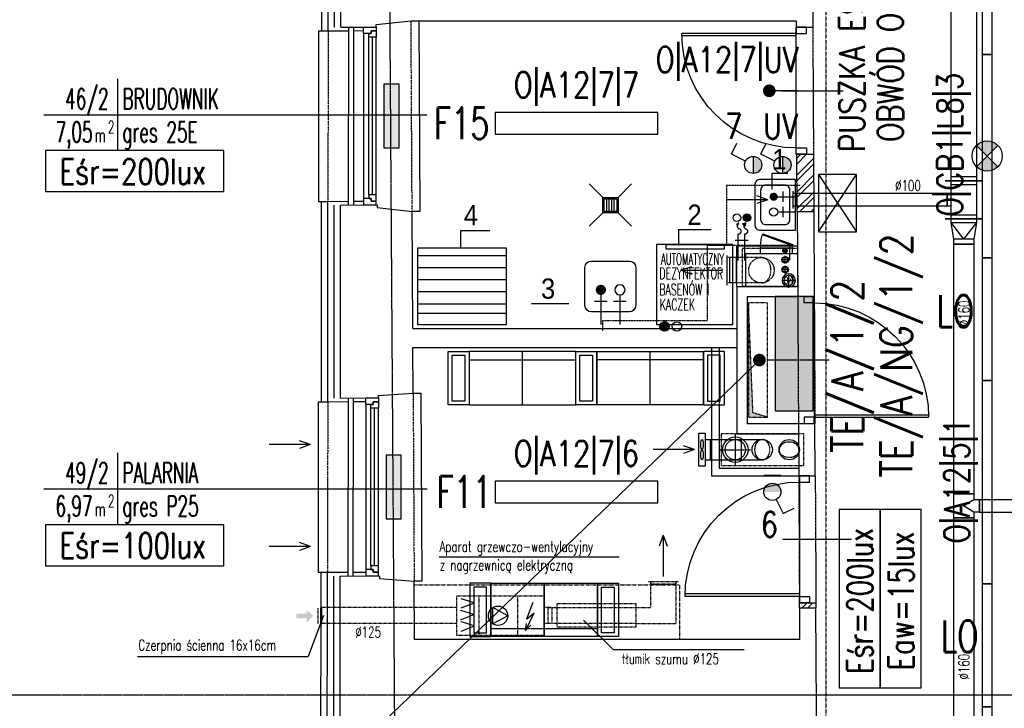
# Model space of a CAD drawing. Header units: inches. Extents: x -281236 to -70395, y 38777 to 102341.
# Tile 180 of 244: x -139821 to -139046, y 59046 to 59588. Entities that reach past the tile are written whole.
import ezdxf
from ezdxf.enums import TextEntityAlignment as Align

# ---------------------------------------------------------------- set-up
doc = ezdxf.new("R2010")
doc.units = ezdxf.units.IN
doc.header["$MEASUREMENT"] = 0
for name, pattern in [('ACAD_ISO04W100', [30.5, 24, -3, 0.5, -3]), ('CENTER', [2, 1.25, -0.25, 0.25, -0.25]), ('DASHDOT', [1, 0.5, -0.25, 0, -0.25]), ('DASHED', [0.75, 0.5, -0.25]), ('DASHED2', [0.375, 0.25, -0.125]), ('DIVIDE', [31.75, 12.7, -6.35, 0, -6.35, 0, -6.35]), ('HIDDEN', [0.375, 0.25, -0.125])]:
    doc.linetypes.add(name, pattern=pattern)
doc.layers.get('0').update_dxf_attribs({"color": 101})
for name, color, linetype in [('-A_NR', 8, 'Continuous'), ('-A_OPIS', 1, 'Continuous'), ('-A_WOD_KAN', 254, 'Continuous'), ('Drz---drzwi', 5, 'Continuous'), ('E-90', 6, 'Continuous'), ('E-OPIS-POM', 6, 'Continuous'), ('E35', 6, 'Continuous'), ('E50', 3, 'Continuous'), ('Fas-balustrada-widok', 64, 'Continuous'), ('Ins-kan', 54, 'Continuous'), ('Ins-went', 141, 'Continuous'), ('Ins-went-opis', 141, 'Continuous'), ('Ins-wod', 152, 'Continuous'), ('m-went-wywiew', 1, 'Continuous'), ('Mw-wc-rury', 160, 'DASHDOT'), ('Okn---okna', 5, 'Continuous'), ('Opis-wykonczen', 2, 'Continuous'), ('Os-osie glowne', 8, 'CENTER'), ('piony_K_nr', 240, 'Continuous'), ('Sc-cegla pelna', 32, 'Continuous'), ('Sc-cegla pelna-hatch', 8, 'Continuous'), ('Sc-gazobeton', 45, 'Continuous'), ('Sc-gk', 120, 'Continuous'), ('Sc-izolacja term-obrys', 132, 'Continuous'), ('Sc-izolacja term-styropian', 151, 'STYROPIAN-KA'), ('Sc-nad', 5, 'DASHED2'), ('Sc-nadproza kon', 5, 'DASHED2'), ('Sc-silikat', 61, 'Continuous'), ('Suf-widok', 8, 'Continuous'), ('W-idok', 9, 'Continuous'), ('W-otwor-strop', 126, 'Continuous'), ('Wym-wew', 8, 'Continuous'), ('Wyp-grzejniki', 56, 'Continuous'), ('Wyp-kuchnia', 71, 'Continuous'), ('Wyp-meble', 155, 'Continuous'), ('Wyp-sanitar', 131, 'Continuous')]:
    doc.layers.add(name, color=color, linetype=linetype)
doc.layers.get('Wym-wew').off()
doc.styles.add('ARIAL_CE', font='ARIAL.TTF', dxfattribs={"width": 0.8})
doc.styles.add('KA wymiar', font='romans.shx', dxfattribs={"width": 0.6})
doc.styles.add('ROMANS', font='romans', dxfattribs={"width": 0.85})
doc.styles.add('tab-bud$0$ROMANS', font='romans', dxfattribs={"width": 0.7})
doc.styles.add('TYTUL2', font='ARIAL.TTF')
doc.linetypes.add('BATTING', pattern='A,0.0001,-0.1,[134,ltypeshp.shx,S=0.1,R=0,X=-0.1,Y=0],-0.2,[134,ltypeshp.shx,S=0.1,R=180,X=0.1,Y=0],-0.1', length=0.4001)
doc.linetypes.add('STYROPIAN-KA', pattern='A,0.0001,-0.1,[135,ltypeshp.shx,S=0.1,R=0,X=-0.1,Y=0],0,[135,ltypeshp.shx,S=0.1,R=180,X=0.1,Y=0],-0.1', length=0.2001)

# ---------------------------------------------------------------- blocks, each defined once
blk = doc.blocks.new('_TECHNOLOGIA_BLAT_2')
at = {"ltscale": 0.5}
for p, q in [((0, -5.8), (-70, -5.8)), ((0, -15.32), (-70, -15.32)), ((0, -24.85), (-70, -24.85)), ((0, -34.37), (-70, -34.37)), ((0, -43.9), (-70, -43.9)), ((0, -51.26), (-70, -51.26))]:
    blk.add_line(p, q, dxfattribs=at)
blk.add_lwpolyline([(0, 0), (-70, 0), (-70, -60), (0, -60)], close=True)
blk = doc.blocks.new('lawka_palacza2')
at = {"layer": 'Wyp-meble'}
for p, q in [((16.5, 0), (58.5, 0)), ((16.5, 0), (16.5, -42)), ((58.5, -42), (58.5, 0)), ((58.5, 0), (100.5, 0)), ((58.5, 0), (58.5, -42)), ((100.5, 0), (100.5, -42)), ((16.5, -35.47), (58.5, -35.47)), ((58.5, -35.47), (100.5, -35.47)), ((58.5, -42), (16.5, -42)), ((100.5, -42), (58.5, -42))]:
    blk.add_line(p, q, dxfattribs=at)
for points in [[(0, 0), (0, -42), (16.5, -42), (16.5, 0)], [(3.28, -3), (3.28, -39), (13.22, -39), (13.22, -3)], [(117, 0), (117, -42), (100.5, -42), (100.5, 0)], [(113.72, -3), (113.72, -39), (103.78, -39), (103.78, -3)]]:
    blk.add_lwpolyline(points, close=True, dxfattribs=at)
blk = doc.blocks.new('pow')
for p, q in [((0, 0.523), (0, -0.523)), ((-1.075, 0), (1.78, 0))]:
    blk.add_line(p, q)
at = {"style": 'KA wymiar', "width": 0.6}
for s, height, p in [('2', 0.18, (-0.139, -0.27)), ('m', 0.21, (-0.333, -0.401))]:
    blk.add_text(s, height=height, dxfattribs=at).set_placement(p)
for tag, p in [('01', (-0.131, 0.084)), ('000.00', (-0.364, -0.401))]:
    blk.add_attdef(tag, text='', height=0.3, dxfattribs=at).set_placement(p, align=Align.RIGHT)
for tag, p in [('POMIESZCZENIE', (0.071, 0.084)), ('POSADZKA', (0.071, -0.401))]:
    blk.add_attdef(tag, p, '', height=0.3, dxfattribs=at)
blk = doc.blocks.new('_0630_DRZWI_90')
at = {"ltscale": 7}
for p, q in [((5, 8), (5, 98)), ((6.8, 8), (6.8, 97.98))]:
    blk.add_line(p, q, dxfattribs=at)
at = {"ltscale": 25}
for p, q in [((50, 19.7), (50, -28.9)), ((5, 8), (0, 8)), ((0, 8), (5, 8)), ((0, 0), (0, 8)), ((95, 8), (5, 8)), ((5, 8), (5, 0)), ((95, 8), (95, 0)), ((100, 8), (95, 8)), ((100, 0), (100, 8)), ((5, 0), (0, 0)), ((5, 0), (0, 0)), ((95, 0), (100, 0)), ((95, 0), (100, 0))]:
    blk.add_line(p, q, dxfattribs=at)
at = {"ltscale": 7}
blk.add_arc((5, 8), 90, 0, 90, dxfattribs=at)
blk = doc.blocks.new('_dz1')
at = {"ltscale": 7}
for p, q in [((-7, 0), (-7, 90)), ((-5, 0), (-5, 90))]:
    blk.add_line(p, q, dxfattribs=at)
at = {"ltscale": 25}
for p, q in [((-50, 13), (-50, -41)), ((-95, 0), (-5, 0)), ((-5, 0), (0, 0)), ((-95, -8), (-100, -8)), ((-5, -8), (0, -8))]:
    blk.add_line(p, q, dxfattribs=at)
for points in [[(-100, -8), (-100, 0), (-95, 0), (-95, -8)], [(0, -8), (0, 0), (-5, 0), (-5, -8)]]:
    blk.add_lwpolyline(points, close=True, dxfattribs=at)
blk.add_arc((-5, 0), 90, 90, 180, dxfattribs=at)
blk = doc.blocks.new('_TECHNOLOGIA_UMYWALKA2')
for p, q in [((18.37, 10.05), (10.37, 10.05)), ((14.37, 14.05), (14.37, 0)), ((30.37, 10.05), (22.37, 10.05)), ((26.37, 14.05), (26.37, 0))]:
    blk.add_line(p, q)
for points in [[(36, 32), (4, 32, 0.414214), (0, 28), (0, 0), (40, 0), (40, 28, 0.414214)], [(31.51, 27.51), (8.49, 27.51, 0.414214), (4.49, 23.51), (4.49, 8.49, 0.414214), (8.49, 4.49), (31.51, 4.49, 0.414214), (35.51, 8.49), (35.51, 23.51, 0.414214)]]:
    blk.add_lwpolyline(points, format="xyb", close=True)
at = {"const_width": 3.2}
blk.add_lwpolyline([(26.37, 18.85, 1), (26.37, 15.65, 1)], format="xyb", close=True, dxfattribs=at)
blk.add_circle((14.37, 17.25), 3.2)
blk = doc.blocks.new('ramiak140')
at = {"layer": 'Okn---okna'}
for p, q in [((-10, 135), (-10, 5)), ((-6, 8), (-6, 132)), ((-3, 8), (-3, 132)), ((0, 8), (0, 132))]:
    blk.add_line(p, q, dxfattribs=at)
for points in [[(-10, 135), (-10, 140), (0, 140), (0, 137), (-4, 137), (-4, 135)], [(-6, 132), (-6, 135), (-4, 135), (-4, 137), (0, 137), (0, 135), (0, 132)], [(-6, 8), (-6, 5), (-4, 5), (-4, 3), (0, 3), (0, 5), (0, 8)], [(-10, 5), (-10, 0), (0, 0), (0, 3), (-4, 3), (-4, 5)]]:
    blk.add_lwpolyline(points, close=True, dxfattribs=at)
blk = doc.blocks.new('0630_STRZAŁKA')
at = {"ltscale": 0.5}
for points in [[(0, 0), (-3.03, -8.56)], [(0, 0), (0, -32.43)], [(0, 0), (3.03, -8.56)]]:
    blk.add_lwpolyline(points, dxfattribs=at)
blk = doc.blocks.new('_ODWODNIENIE_KRATKA')
for p, q in [((-12, 0), (-22.61, 10.61)), ((0, 0), (10.61, 10.61)), ((-11, -2.99), (-1, -2.99)), ((-1, -4.99), (-11, -4.99)), ((-11, -6.99), (-1, -6.99)), ((-22.61, -22.6), (-12, -11.99)), ((-1, -8.99), (-11, -8.99)), ((10.61, -22.6), (0, -11.99))]:
    blk.add_line(p, q)
for points in [[(0, -11.99), (0, 0), (-12, 0), (-12, -11.99)], [(-1, -10.99), (-1, -1), (-11, -1), (-11, -10.99)]]:
    blk.add_lwpolyline(points, close=True)
blk = doc.blocks.new('_TECHNOLOGIA_ZLEW')
for p, q in [((7.5, 50), (-22.5, 50)), ((-27.5, 45), (-27.5, 15)), ((12.5, 15), (12.5, 45)), ((-15, 23.27), (-15, 0)), ((0, 23.27), (0, 0)), ((-10, 18.27), (-20, 18.27)), ((5, 18.27), (-5, 18.27)), ((-22.5, 10), (7.5, 10))]:
    blk.add_line(p, q)
at = {"const_width": 4}
blk.add_lwpolyline([(0, 29.27, 1), (0, 25.27, 1)], format="xyb", close=True, dxfattribs=at)
blk.add_circle((-15, 27.27), 4)
for centre, start, end in [((-22.5, 45), 90, 180), ((7.5, 45), 0, 90), ((-22.5, 15), 180, 270), ((7.5, 15), 270, 0)]:
    blk.add_arc(centre, 5, start, end)
blk = doc.blocks.new('T-KRAN_ZE_ZŁĄCZKĄ_DO_WĘŻA')
at = {"layer": '-A_WOD_KAN', "linetype": 'ACAD_ISO04W100'}
blk.add_hatch(color=254, dxfattribs=at).paths.add_polyline_path([(5.99, 10.93, 1), (0, 10.93, 1)])
at = {"layer": '-A_WOD_KAN', "color": 254}
for p, q in [((7.12, 9.81), (9.7, 9.37)), ((8.04, 7.27), (7.12, 9.81)), ((9.7, 9.37), (8.04, 7.27)), ((36.67, 9.31), (15.87, 9.31)), ((21.07, 11.91), (21.07, 1.51)), ((36.67, 4.11), (15.87, 4.11))]:
    blk.add_line(p, q, dxfattribs=at)
for centre in [(3, 10.93), (3.15, 3)]:
    blk.add_circle(centre, 3, dxfattribs=at)
for centre, radius, start, end in [((9.42, 10.94), 2.57, 206.22445, 335.93842), ((13.8, 9.49), 2.08, 355.0473, 168.62939), ((9.42, 5.74), 2.57, 206.22445, 335.93842), ((13.8, 4.29), 2.08, 355.0473, 168.62939)]:
    blk.add_arc(centre, radius, start, end, dxfattribs=at)
for points in [[(9.7, 9.37), (8.04, 7.27), (7.12, 9.81)], [(9.7, 4.11), (8.04, 2.01), (7.12, 4.55)]]:
    blk.add_solid(points, dxfattribs=at)
blk = doc.blocks.new('T-WODA_CIEPŁA')
at = {"layer": '-A_WOD_KAN', "linetype": 'ACAD_ISO04W100'}
blk.add_hatch(color=254, dxfattribs=at).paths.add_polyline_path([(7.49, 3.74, 1), (0, 3.74, 1)])
at = {"layer": '-A_WOD_KAN', "color": 254}
blk.add_circle((3.74, 3.74), 3.74, dxfattribs=at)
blk = doc.blocks.new('T-WODA_ZIMNA')
at = {"layer": '-A_WOD_KAN', "color": 254}
blk.add_circle((3.74, 3.74), 3.74, dxfattribs=at)
blk = doc.blocks.new('W160')
at = {"layer": 'm-went-wywiew', "color": 254, "linetype": 'HIDDEN'}
for p, q in [((-141996.39, 41106.12), (-141996.39, 41081.57)), ((-142008.66, 41093.85), (-141984.11, 41093.85))]:
    blk.add_line(p, q, dxfattribs=at)
at = {"layer": 'm-went-wywiew', "color": 254}
blk.add_circle((-141996.39, 41093.85), 10, dxfattribs=at)
at = {"layer": 'm-went-wywiew'}
blk.add_circle((-141996.39, 41093.85), 8, dxfattribs=at)
blk = doc.blocks.new('*U1811')
at = {"color": 0, "linetype": 'ByBlock', "lineweight": -2}
blk.add_circle((0, 0), 80, dxfattribs=at)
at = {"color": 4, "linetype": 'DASHED'}
blk.add_ellipse((0, 0), major_axis=(0, 80), ratio=0.75, start_param=0, end_param=3.141593, dxfattribs=at)
at = {"color": 4, "linetype": 'Continuous'}
blk.add_ellipse((0, 0), major_axis=(0, 80), ratio=0.75, start_param=3.141593, end_param=6.283185, dxfattribs=at)
blk = doc.blocks.new('pion_woda')
at = {"layer": 'Ins-wod'}
for p, q in [((3, 0), (-3, 0)), ((0, 3), (0, -3))]:
    blk.add_line(p, q, dxfattribs=at)
for centre, radius in [((0, 0.02), 2.55), ((0, 0), 2)]:
    blk.add_circle(centre, radius, dxfattribs=at)
blk = doc.blocks.new('pion_mały')
at = {"layer": 'Ins-wod'}
for p, q in [((0, 2.08), (0, -2.12)), ((2.1, -0.02), (-2.1, -0.02))]:
    blk.add_line(p, q, dxfattribs=at)
for centre, radius in [((0, 0), 1.79), ((0, -0.02), 1.4)]:
    blk.add_circle(centre, radius, dxfattribs=at)
blk = doc.blocks.new('WW_piony')
for name, p in [('pion_mały', (0, 0)), ('pion_woda', (7.18, 0.12)), ('pion_woda', (14.93, 0.15))]:
    blk.add_blockref(name, p)
blk = doc.blocks.new('rewizja')
at = {"layer": 'Wyp-meble'}
for p, q in [((-25, 6), (-25, 0)), ((-25, 6), (0, 6)), ((-25, 4), (-25, 2)), ((0, 2), (-25, 2)), ((0, 6), (0, 0)), ((0, 0), (-25, 0))]:
    blk.add_line(p, q, dxfattribs=at)
blk.add_lwpolyline([(-23.15, -9.49), (0.34, -0.94), (0, 0), (-23.49, -8.55)], close=True, dxfattribs=at)
blk.add_arc((0, 0), 25, 180, 202.29244, dxfattribs=at)
blk = doc.blocks.new('G_50')
at = {"layer": 'Wyp-grzejniki'}
h = blk.add_hatch(dxfattribs=at)
h.set_pattern_fill('DOTS', color=256, scale=0.5, angle=180, style=0)
h.set_pattern_definition([(180, (77492.90915, -37873.9399), (-0.396875, -0.79375), [0, -0.79375])])
h.paths.add_polyline_path([(0, 0), (-12, 0), (-12, -50), (0, -50)])
blk.add_lwpolyline([(-12, -50), (0, -50), (0, 0), (-12, 0)], close=True, dxfattribs=at)

msp = doc.modelspace()

# ---------------------------------------------------------------- hatches: boundary and pattern name
msp.add_hatch(color=5).paths.add_polyline_path([(-139603.18, 59120.27), (-139603.18, 59116.66), (-139594.99, 59116.66), (-139594.99, 59113.6), (-139589.99, 59118.46), (-139594.99, 59123.32), (-139594.99, 59120.27)])
at = {"layer": 'E35'}
h = msp.add_hatch(color=256, dxfattribs=at)
edge = h.paths.add_edge_path()
edge.add_arc((-139059.6, 59480.59), 11.88, 225, 315)
edge.add_line((-139051.2, 59472.19), (-139059.6, 59480.59))
edge.add_line((-139059.6, 59480.59), (-139068, 59472.19))
edge = h.paths.add_edge_path()
edge.add_arc((-139059.6, 59480.59), 11.88, 45, 135)
edge.add_line((-139068, 59488.99), (-139059.6, 59480.59))
edge.add_line((-139059.6, 59480.59), (-139051.2, 59488.99))
for points in [[(-139243.71, 59466.85, 0.414214), (-139236.96, 59473.6, 0.414214), (-139243.71, 59480.35)], [(-139220.68, 59466.85, 0.414214), (-139213.93, 59473.6, 0.414214), (-139220.68, 59480.35)], [(-139221.9, 59216.22, 1), (-139235.4, 59216.22)]]:
    msp.add_hatch(color=256, dxfattribs=at).paths.add_polyline_path(points)
at = {"layer": 'E50'}
msp.add_hatch(color=256, dxfattribs=at).paths.add_polyline_path([(-139196.5, 59369.95), (-139226.5, 59369.95), (-139226.5, 59279.95), (-139196.5, 59279.95)])
at = {"layer": 'Sc-cegla pelna-hatch'}
h = msp.add_hatch(dxfattribs=at)
h.set_pattern_fill('ANSI32', color=256, scale=25, style=0)
h.paths.add_polyline_path([(-139196.3, 59481.94), (-139209.3, 59481.94), (-139209.13, 59451.05), (-139196.13, 59451.05)])
h.paths.add_polyline_path([(-139196.13, 59451.05), (-139209.13, 59451.05), (-139209.1, 59446.05), (-139196.1, 59446.05)])
h.paths.add_polyline_path([(-139196.1, 59446.05), (-139209.1, 59446.05), (-139209.07, 59441.05), (-139196.07, 59441.05)])
h.paths.add_polyline_path([(-139196.07, 59441.05), (-139209.07, 59441.05), (-139209.05, 59436.95), (-139196.05, 59436.95)])
h = msp.add_hatch(dxfattribs=at)
h.set_pattern_fill('ANSI32', color=256, scale=25, style=0)
h.paths.add_polyline_path([(-139194.35, 59128.95), (-139207.35, 59128.95), (-139207.33, 59124.95), (-139194.33, 59124.95)])
at = {"layer": 'W-otwor-strop', "linetype": 'DASHED2', "ltscale": 0.3}
msp.add_hatch(color=256, dxfattribs=at).paths.add_polyline_path([(-139247.46, 59364.95), (-139247.46, 59274.95), (-139232.46, 59274.95), (-139243.93, 59278.49)])

# ---------------------------------------------------------------- linework, layer by layer
at = {"layer": '-A_NR'}
for p, q in [((-139229.13, 59467.21), (-139216.38, 59467.21)), ((-139229.13, 59467.21), (-139229.13, 59454.51)), ((-139473.73, 59407.95), (-139473.73, 59422.03)), ((-139473.73, 59422.03), (-139450.89, 59422.03)), ((-139302.57, 59422.79), (-139276.72, 59422.79)), ((-139302.57, 59422.79), (-139302.57, 59410.1)), ((-139418.17, 59364.4), (-139388.91, 59364.4))]:
    msp.add_line(p, q, dxfattribs=at)
at = {"color": 5, "const_width": 1.88}
msp.add_lwpolyline([(-139583.73, 59112.65), (-139583.76, 59125.06)], dxfattribs=at)
at = {"layer": 'E35'}
for p, q in [((-139647.86, 59513.07), (-139500.58, 59513.07)), ((-139260.78, 59482.15), (-139256.5, 59490.68)), ((-139237.75, 59482.15), (-139233.48, 59490.68)), ((-139051.2, 59488.99), (-139068, 59472.19)), ((-139051.2, 59472.19), (-139068, 59488.99)), ((-139249.74, 59476.62), (-139260.78, 59482.15)), ((-139243.71, 59480.35), (-139243.71, 59466.85)), ((-139226.71, 59476.62), (-139237.75, 59482.15)), ((-139220.68, 59480.35), (-139220.68, 59466.85)), ((-139192.41, 59420.96), (-139162.41, 59465.96)), ((-139192.41, 59465.96), (-139162.41, 59420.96)), ((-139687.34, 58888.59), (-139238.83, 59319.95)), ((-139221.9, 59229.18), (-139235.4, 59229.18)), ((-139647.86, 59218.64), (-139500.26, 59218.64)), ((-139225.63, 59210.18), (-139220.1, 59199.15)), ((-139220.1, 59199.15), (-139211.57, 59203.42))]:
    msp.add_line(p, q, dxfattribs=at)
for points in [[(-139063.45, 59560.59), (-139055.75, 59560.59), (-139055.75, 59657.39), (-139063.45, 59657.39)], [(-139063.45, 59400.59), (-139055.75, 59400.59), (-139055.75, 59560.59), (-139063.45, 59560.59)], [(-139446.85, 59497.93), (-139318.85, 59497.93), (-139318.85, 59514.93), (-139446.85, 59514.93)], [(-139063.45, 59303.79), (-139055.75, 59303.79), (-139055.75, 59400.59), (-139063.45, 59400.59)], [(-139063.45, 59143.79), (-139055.75, 59143.79), (-139055.75, 59303.79), (-139063.45, 59303.79)], [(-139446.85, 59207.7), (-139318.85, 59207.7), (-139318.85, 59224.7), (-139446.85, 59224.7)], [(-139063.45, 59046.99), (-139055.75, 59046.99), (-139055.75, 59143.79), (-139063.45, 59143.79)], [(-139063.45, 58886.99), (-139055.75, 58886.99), (-139055.75, 59046.99), (-139063.45, 59046.99)]]:
    msp.add_lwpolyline(points, close=True, dxfattribs=at)
at = {"layer": 'E35', "linetype": 'Continuous', "ltscale": 0.3}
for points in [[(-139800.6, 59452.55), (-139660.27, 59452.55), (-139660.27, 59484.83), (-139800.6, 59484.83)], [(-139143.81, 59061.89), (-139143.81, 59202.23), (-139176.09, 59202.23), (-139176.09, 59061.89)], [(-139111.53, 59061.89), (-139111.53, 59202.23), (-139143.81, 59202.23), (-139143.81, 59061.89)], [(-139800.6, 59158.13), (-139660.27, 59158.13), (-139660.27, 59190.4), (-139800.6, 59190.4)]]:
    msp.add_lwpolyline(points, close=True, dxfattribs=at)
at = {"layer": 'E35', "ltscale": 0.2}
msp.add_lwpolyline([(-139192.41, 59465.96), (-139192.41, 59420.96), (-139162.41, 59420.96), (-139162.41, 59465.96)], close=True, dxfattribs=at)
at = {"layer": 'E35'}
for centre, radius in [((-139059.6, 59480.59), 11.88), ((-139243.71, 59473.6), 6.75), ((-139220.68, 59473.6), 6.75), ((-139228.65, 59216.22), 6.75)]:
    msp.add_circle(centre, radius, dxfattribs=at)
at = {"layer": 'E50'}
msp.add_line((-139208.25, 59531.94), (-139231.1, 59531.94), dxfattribs=at)
at = {"layer": 'E50', "const_width": 5}
for points in [[(-139233.6, 59531.94, 1), (-139228.6, 59531.94, 1)], [(-139241.33, 59319.95, 1), (-139236.33, 59319.95, 1)]]:
    msp.add_lwpolyline(points, format="xyb", close=True, dxfattribs=at)
at = {"layer": 'E50'}
msp.add_lwpolyline([(-139226.5, 59369.95), (-139226.5, 59279.95), (-139196.5, 59279.95), (-139196.5, 59369.95)], close=True, dxfattribs=at)
at = {"layer": 'Fas-balustrada-widok'}
for p, q in [((-139562.24, 59581.94), (-139562.39, 59441.98)), ((-139558.24, 59581.93), (-139558.39, 59442)), ((-139562.55, 59289.96), (-139562.7, 59150)), ((-139558.55, 59289.96), (-139558.7, 59150.02))]:
    msp.add_line(p, q, dxfattribs=at)
at = {"layer": 'Ins-kan'}
for p, q in [((-139210.53, 59382.71), (-139221.03, 59382.71)), ((-139215.78, 59377.46), (-139215.78, 59387.96))]:
    msp.add_line(p, q, dxfattribs=at)
at = {"layer": 'Ins-kan', "extrusion": (0, 9.7811e-55, -1)}
for major_axis in [(3.71, 3.71), (2.72, 2.72)]:
    msp.add_ellipse((-139215.78, 59382.71), major_axis=major_axis, ratio=1, start_param=3.926991, end_param=10.210176, dxfattribs=at)
at = {"layer": 'Ins-went'}
for p, q in [((-139088.13, 59604.67), (-139088.13, 59461.17)), ((-139068.13, 59604.67), (-139068.13, 59461.17)), ((-139063.63, 59461.17), (-139092.63, 59461.17)), ((-139092.63, 59461.17), (-139063.63, 59461.17)), ((-139068.13, 59464.17), (-139088.13, 59464.17)), ((-139088.13, 59461.17), (-139088.13, 59431.17)), ((-139068.13, 59461.17), (-139068.13, 59431.17)), ((-139212.37, 59439.42), (-139212.37, 59452.92)), ((-139088.13, 59458.17), (-139068.13, 59458.17)), ((-139210.37, 59451.17), (-139212.37, 59451.17)), ((-139210.37, 59441.17), (-139210.37, 59451.17)), ((-139091.13, 59451.17), (-139210.37, 59451.17)), ((-139210.37, 59451.17), (-139210.37, 59441.17)), ((-139091.13, 59441.17), (-139091.13, 59451.17)), ((-139091.13, 59451.17), (-139088.13, 59451.17)), ((-139091.13, 59451.17), (-139091.13, 59441.17)), ((-139091.13, 59441.17), (-139212.37, 59441.17)), ((-139088.13, 59441.17), (-139091.13, 59441.17)), ((-139063.63, 59431.17), (-139092.63, 59431.17)), ((-139092.63, 59431.17), (-139063.63, 59431.17)), ((-139068.13, 59434.17), (-139088.13, 59434.17)), ((-139088.13, 59431.17), (-139088.13, 59428.17)), ((-139068.13, 59431.17), (-139068.13, 59428.17)), ((-139088.13, 59428.17), (-139068.13, 59428.17)), ((-139088.13, 59428.17), (-139086.13, 59415.17)), ((-139088.13, 59428.17), (-139078.13, 59415.17)), ((-139068.13, 59428.17), (-139078.13, 59415.17)), ((-139068.13, 59428.17), (-139070.13, 59415.17)), ((-139086.13, 59415.17), (-139086.13, 59411.17)), ((-139070.13, 59415.17), (-139086.13, 59415.17)), ((-139086.13, 59415.17), (-139086.13, 59214.67)), ((-139070.13, 59415.17), (-139070.13, 59411.17)), ((-139070.13, 59415.17), (-139070.13, 59214.67)), ((-139070.13, 59411.17), (-139086.13, 59411.17)), ((-139086.13, 59411.17), (-139070.13, 59411.17)), ((-139264.25, 59378.91, -214.69), (-139264.25, 59402.41, -214.69)), ((-139262.25, 59400.66, -214.69), (-139262.25, 59380.66, -214.69)), ((-139257.25, 59400.66, -214.69), (-139257.25, 59380.66, -214.69)), ((-139286.53, 59236.45), (-139286.53, 59262.45)), ((-139286.53, 59262.45), (-139281.53, 59262.45)), ((-139281.53, 59262.45), (-139281.53, 59236.45)), ((-139281.53, 59257.45), (-139236.61, 59257.45)), ((-139277.53, 59257.45), (-139277.53, 59241.45)), ((-139253.11, 59257.45), (-139253.11, 59241.45)), ((-139281.53, 59236.45), (-139286.53, 59236.45)), ((-139281.53, 59241.45), (-139236.61, 59241.45)), ((-139070.13, 59214.67), (-139086.13, 59214.67)), ((-139086.13, 59214.67), (-139070.13, 59214.67)), ((-139086.13, 59214.67), (-139086.13, 59195.67)), ((-139070.13, 59214.67), (-139070.13, 59210.17)), ((-139078.13, 59205.17), (-139070.13, 59210.17)), ((-139070.13, 59200.17), (-139078.13, 59205.17)), ((-139070.13, 59210.17), (-139065.63, 59210.17)), ((-139065.63, 59210.17), (-139065.63, 59200.17)), ((-139065.63, 59200.17), (-139065.63, 59210.17)), ((-139065.63, 59210.17), (-138940.13, 59210.17)), ((-139065.63, 59200.17), (-139070.13, 59200.17)), ((-139070.13, 59200.17), (-139070.13, 59195.67)), ((-139065.63, 59200.17), (-138940.13, 59200.17)), ((-139070.13, 59195.67), (-139086.13, 59195.67)), ((-139086.13, 59195.67), (-139070.13, 59195.67)), ((-139086.13, 59195.67), (-139086.13, 58905.17)), ((-139070.13, 59195.67), (-139070.13, 58905.17)), ((-139473.66, 59124.85), (-139463.1, 59128.86)), ((-139463.1, 59128.86), (-139473.45, 59132.02)), ((-139417.14, 59129.06), (-139422, 59115.98)), ((-139474.08, 59115.57), (-139463.52, 59119.57)), ((-139463.52, 59119.57), (-139473.87, 59122.74)), ((-139448.53, 59112.27), (-139448.53, 59125.19)), ((-139436.91, 59118.73), (-139448.53, 59125.19)), ((-139436.91, 59118.73), (-139448.53, 59112.27)), ((-139416.29, 59120.83), (-139422.84, 59107.12)), ((-139422, 59115.98), (-139416.29, 59120.83)), ((-139473.66, 59106.7), (-139463.1, 59110.71)), ((-139463.1, 59110.71), (-139473.45, 59113.88)), ((-139422.84, 59107.12), (-139422, 59112.6)), ((-139422.84, 59107.12), (-139418.66, 59111.33))]:
    msp.add_line(p, q, dxfattribs=at)
at = {"layer": 'Ins-went', "linetype": 'DASHED', "ltscale": 0.2}
for p, q in [((-139237.25, 59400.66, -2), (-139264.25, 59400.66, -2)), ((-139237.25, 59380.66, -2), (-139264.25, 59380.66, -2)), ((-139326.32, 59145.64), (-139302.82, 59145.64)), ((-139324.57, 59145.64), (-139324.57, 59125.1)), ((-139304.57, 59143.64), (-139324.57, 59143.64)), ((-139304.57, 59145.64), (-139304.57, 59112.6)), ((-139477.06, 59103.22), (-139477.06, 59134.47)), ((-139477.06, 59134.47), (-139408.31, 59134.47)), ((-139459.64, 59134.47), (-139459.64, 59103.22)), ((-139429.31, 59134.47), (-139429.31, 59103.22)), ((-139408.31, 59134.47), (-139408.31, 59103.22)), ((-139586.05, 59112.65), (-139586.08, 59125.06)), ((-139477.06, 59125.1), (-139583.72, 59125.1)), ((-139402.06, 59125.1), (-139408.31, 59125.1)), ((-139405.18, 59112.6), (-139405.18, 59125.1)), ((-139405.18, 59125.1), (-139397.97, 59125.1)), ((-139402.06, 59125.1), (-139402.06, 59112.6)), ((-139397.97, 59125.1), (-139336.01, 59125.1)), ((-139336.01, 59125.1), (-139324.57, 59125.1)), ((-139477.06, 59112.61), (-139583.73, 59112.5)), ((-139402.06, 59112.6), (-139408.31, 59112.6)), ((-139402.06, 59112.6), (-139405.91, 59112.6)), ((-139397.97, 59112.6), (-139402.06, 59112.6)), ((-139336.01, 59112.6), (-139397.97, 59112.6)), ((-139336.01, 59112.6), (-139304.78, 59112.6)), ((-139408.31, 59103.22), (-139477.06, 59103.22))]:
    msp.add_line(p, q, dxfattribs=at)
msp.add_lwpolyline([(-139336.01, 59109.8), (-139397.97, 59109.8), (-139397.97, 59128.26), (-139336.01, 59128.26)], close=True, dxfattribs=at)
msp.add_circle((-139237.25, 59390.66, -2), 10, dxfattribs=at)
at = {"layer": 'Ins-went'}
msp.add_circle((-139444.51, 59118.73), 7.61, dxfattribs=at)
at = {"layer": 'Ins-went', "linetype": 'DASHED', "ltscale": 0.2}
msp.add_ellipse((-139237.25, 59390.66, -2), major_axis=(0, 10), ratio=0.75, start_param=3.141593, end_param=6.283185, dxfattribs=at)
at = {"layer": 'Ins-went'}
for centre in [(-139284.03, 59253.45), (-139284.03, 59245.45)]:
    msp.add_ellipse(centre, major_axis=(0, -4), ratio=0.25, dxfattribs=at)
at = {"layer": 'Ins-went-opis'}
for p, q in [((-139490.95, 59165.02), (-139349.21, 59165.02)), ((-139581.76, 59118.86), (-139594.02, 59086.74)), ((-139353.73, 59091.93), (-139377.17, 59115.36)), ((-139250.94, 59091.93), (-139353.73, 59091.93)), ((-139728.13, 59086.74), (-139594.02, 59086.74))]:
    msp.add_line(p, q, dxfattribs=at)
at = {"layer": 'Mw-wc-rury', "ltscale": 0.8}
for p, q in [((-139264.86, 59457.44), (-139264.86, 59410.23)), ((-139206.73, 59457.44), (-139264.86, 59457.44)), ((-139264.86, 59457.44), (-139264.86, 59410.23)), ((-139215.03, 59410.23), (-139279.96, 59410.23)), ((-139279.96, 59410.23), (-139279.96, 59350.82)), ((-139215.03, 59410.23), (-139279.96, 59410.23)), ((-139279.96, 59410.23), (-139279.96, 59350.82)), ((-139215.03, 59399.93), (-139215.03, 59410.23)), ((-139215.03, 59398.92), (-139215.03, 59410.23)), ((-139216.06, 59398.92), (-139215.03, 59398.92)), ((-139279.96, 59350.82), (-139362.35, 59350.82)), ((-139362.35, 59350.82), (-139362.35, 59342.97)), ((-139279.96, 59350.82), (-139362.35, 59350.82))]:
    msp.add_line(p, q, dxfattribs=at)
at = {"layer": 'Os-osie glowne'}
msp.add_line((-139518.5, 57943.12), (-139546.3, 62104.61), dxfattribs=at)
msp.add_lwpolyline([(-143199.4, 59056.54), (-138010.88, 59056.54)], dxfattribs=at)
at = {"layer": 'Sc-cegla pelna'}
for p, q in [((-139512.97, 59586.94), (-139209.88, 59586.94)), ((-139209.88, 59581.94), (-139196.85, 59581.94)), ((-139511.63, 59344.95), (-139512.14, 59436.94)), ((-139209.05, 59436.95), (-139196.05, 59436.95)), ((-139511.63, 59344.95), (-139256.49, 59344.95)), ((-139511.55, 59329.95), (-139256.49, 59329.95)), ((-139511.35, 59293.95), (-139511.55, 59329.95)), ((-139208.18, 59269.95), (-139195.13, 59269.95)), ((-139208.13, 59269.95), (-139207.91, 59228.95)), ((-139194.91, 59228.95), (-139195.13, 59269.95)), ((-139207.91, 59228.95), (-139194.91, 59228.95)), ((-139510.28, 59099.95), (-139510.53, 59145.95)), ((-139207.33, 59124.95), (-139194.33, 59124.95))]:
    msp.add_line(p, q, dxfattribs=at)
for points in [[(-139568.24, 59581.94), (-139568.07, 59739.96)], [(-139197.49, 59698.95), (-139196.85, 59581.94)], [(-139568.24, 59581.94), (-139540.31, 59582.1), (-139540.33, 59584.1), (-139512.97, 59586.94)], [(-139209.88, 59586.94), (-139209.85, 59581.94)], [(-139568.55, 59289.97), (-139568.39, 59441.95)], [(-139568.39, 59441.94), (-139539.54, 59442.1), (-139539.53, 59440.1), (-139512.14, 59436.92)], [(-139209.05, 59436.95), (-139208.68, 59369.95)], [(-139196.05, 59436.95), (-139195.68, 59369.95), (-139208.68, 59369.95)], [(-139568.55, 59289.97), (-139538.66, 59290.13), (-139538.68, 59292.13), (-139511.35, 59293.95)], [(-139568.86, 58992.01), (-139568.7, 59149.97)], [(-139568.7, 59149.97), (-139537.89, 59150.13), (-139537.88, 59148.13), (-139510.53, 59145.95)], [(-139207.33, 59124.95), (-139207.19, 59099.95)], [(-139206.79, 59026.72), (-139206.46, 58966.27), (-139193.46, 58966.27), (-139194.33, 59124.95)], [(-139207.19, 59099.95), (-139510.28, 59099.95)], [(-139207.19, 59099.95), (-139510.28, 59099.95)]]:
    msp.add_lwpolyline(points, dxfattribs=at)
at = {"layer": 'Sc-gazobeton'}
for points in [[(-139209.05, 59436.95), (-139209.3, 59481.94), (-139196.3, 59481.94), (-139196.05, 59436.95)], [(-139207.33, 59124.95), (-139207.35, 59128.95), (-139194.35, 59128.95), (-139194.33, 59124.95)]]:
    msp.add_lwpolyline(points, dxfattribs=at)
at = {"layer": 'Sc-gk'}
for p, q in [((-139256.49, 59377.95), (-139256.49, 59409.95)), ((-139256.49, 59409.95), (-139208.9, 59409.95)), ((-139249.49, 59377.95), (-139249.49, 59403.95)), ((-139249.49, 59403.95), (-139208.87, 59403.95)), ((-139276.49, 59329.95), (-139276.49, 59228.95)), ((-139270.49, 59329.95), (-139270.49, 59234.95)), ((-139270.49, 59234.95), (-139208, 59234.95)), ((-139276.49, 59228.95), (-139207.97, 59228.95))]:
    msp.add_line(p, q, dxfattribs=at)
at = {"layer": 'Sc-izolacja term-obrys'}
for points in [[(-139562.24, 59578.98), (-139578.24, 59578.89), (-139578.07, 59743.02), (-139562.07, 59742.93)], [(-139550.31, 59579.04), (-139558.24, 59579)], [(-139562.55, 59287), (-139578.55, 59286.91), (-139578.39, 59444.89), (-139562.39, 59444.98)], [(-139558.38, 59445), (-139550.31, 59445.04)], [(-139548.66, 59287.07), (-139558.55, 59287.02)], [(-139562.86, 58989.04), (-139578.86, 58988.95), (-139578.69, 59152.91), (-139562.69, 59153)], [(-139558.69, 59153.02), (-139548.66, 59153.07)]]:
    msp.add_lwpolyline(points, dxfattribs=at)
at = {"layer": 'Sc-izolacja term-styropian', "linetype": 'BATTING', "ltscale": 0.25}
for points in [[(-139573.24, 59581.95), (-139573.07, 59739.97)], [(-139573.55, 59289.97), (-139573.39, 59441.95)], [(-139573.86, 58992.02), (-139573.7, 59149.97)]]:
    msp.add_lwpolyline(points, dxfattribs=at)
at = {"layer": 'Sc-nad'}
for p, q in [((-139208.68, 59369.95), (-139208.13, 59269.95)), ((-139195.68, 59369.95), (-139195.13, 59269.95))]:
    msp.add_line(p, q, dxfattribs=at)
for points in [[(-139196.85, 59581.94), (-139196.3, 59481.94)], [(-139194.91, 59228.95), (-139194.35, 59128.95)]]:
    msp.add_lwpolyline(points, dxfattribs=at)
at = {"layer": 'Sc-nad', "ltscale": 4}
msp.add_lwpolyline([(-139207.91, 59228.95), (-139207.35, 59128.95)], dxfattribs=at)
at = {"layer": 'Sc-nadproza kon', "linetype": 'DASHDOT', "ltscale": 0.5}
for p, q in [((-139512.14, 59436.92), (-139512.97, 59586.94)), ((-139578.24, 59578.89), (-139578.39, 59444.89)), ((-139511.35, 59293.95), (-139510.53, 59145.95)), ((-139578.55, 59286.91), (-139578.69, 59152.91))]:
    msp.add_line(p, q, dxfattribs=at)
at = {"layer": 'Sc-silikat'}
for p, q in [((-139256.49, 59377.95), (-139208.83, 59377.95)), ((-139256.49, 59377.95), (-139256.49, 59261.95)), ((-139248.49, 59369.95), (-139208.68, 59369.95)), ((-139248.49, 59369.95), (-139248.49, 59269.95)), ((-139248.49, 59269.95), (-139208.18, 59269.95)), ((-139256.49, 59261.95), (-139208.18, 59261.95))]:
    msp.add_line(p, q, dxfattribs=at)
at = {"layer": 'Suf-widok', "linetype": 'DIVIDE', "ltscale": 0.02}
for p, q in [((-139510.52, 59143.06), (-139301.81, 59143.15)), ((-139301.81, 59143.15), (-139301.81, 59099.95))]:
    msp.add_line(p, q, dxfattribs=at)
msp.add_lwpolyline([(-139016.24, 61051.5), (-139186.65, 61051.5), (-139186.65, 58629.5), (-139016.24, 58629.5)], close=True, dxfattribs=at)
at = {"layer": 'W-idok'}
for p, q in [((-139512.97, 59586.94), (-139506.97, 59586.97)), ((-139506.97, 59586.97), (-139506.14, 59436.96)), ((-139506.14, 59436.96), (-139512.14, 59436.92)), ((-139511.35, 59293.95), (-139505.35, 59293.91)), ((-139505.35, 59293.91), (-139504.53, 59145.98)), ((-139504.53, 59145.98), (-139510.53, 59145.95))]:
    msp.add_line(p, q, dxfattribs=at)
for points in [[(-139583.24, 59578.89), (-139583.07, 59743.02)], [(-139578.24, 59578.89), (-139585.74, 59578.9), (-139585.89, 59444.9), (-139578.39, 59444.89)], [(-139583.55, 59286.92), (-139583.39, 59444.89)], [(-139586.05, 59286.92), (-139586.19, 59152.92), (-139578.69, 59152.91)], [(-139578.55, 59286.91), (-139586.05, 59286.92)], [(-139583.86, 58988.97), (-139583.69, 59152.92)]]:
    msp.add_lwpolyline(points, dxfattribs=at)
at = {"layer": 'W-otwor-strop', "linetype": 'DASHED2', "ltscale": 0.3, "elevation": -2}
msp.add_lwpolyline([(-139252.24, 59407.95), (-139208.83, 59407.95), (-139208.83, 59377.95), (-139252.24, 59377.95)], close=True, dxfattribs=at)
at = {"layer": 'W-otwor-strop', "linetype": 'DASHED2', "ltscale": 0.3}
for points in [[(-139232.46, 59274.95), (-139232.46, 59364.95), (-139247.46, 59364.95), (-139247.46, 59274.95)], [(-139203.93, 59236.95), (-139203.93, 59261.95), (-139268.93, 59261.95), (-139268.93, 59236.95)]]:
    msp.add_lwpolyline(points, close=True, dxfattribs=at)
msp.add_lwpolyline([(-139232.46, 59274.95), (-139243.93, 59278.49), (-139247.46, 59364.95)], dxfattribs=at)
at = {"layer": 'Wyp-meble'}
for p, q in [((-139425.37, 59326.75), (-139467.37, 59326.75)), ((-139467.37, 59320.22), (-139425.37, 59320.22)), ((-139383.37, 59326.75), (-139425.37, 59326.75)), ((-139425.37, 59284.75), (-139425.37, 59326.75)), ((-139425.37, 59320.22), (-139383.37, 59320.22)), ((-139366.87, 59284.75), (-139366.87, 59326.75)), ((-139366.87, 59326.75), (-139366.87, 59284.75)), ((-139366.87, 59284.75), (-139366.87, 59326.75)), ((-139366.87, 59284.75), (-139366.87, 59326.75)), ((-139366.87, 59326.75), (-139324.87, 59326.75)), ((-139324.87, 59320.22), (-139366.87, 59320.22)), ((-139324.87, 59284.75), (-139324.87, 59326.75)), ((-139324.87, 59326.75), (-139282.87, 59326.75)), ((-139282.87, 59320.22), (-139324.87, 59320.22)), ((-139282.87, 59284.75), (-139282.87, 59326.75)), ((-139467.37, 59284.75), (-139425.37, 59284.75)), ((-139425.37, 59284.75), (-139383.37, 59284.75)), ((-139324.87, 59284.75), (-139366.87, 59284.75)), ((-139282.87, 59284.75), (-139324.87, 59284.75))]:
    msp.add_line(p, q, dxfattribs=at)
for points in [[(-139319.78, 59347.95), (-139259.78, 59347.95), (-139259.78, 59410.95), (-139319.78, 59410.95)], [(-139312.35, 59410.95), (-139266.65, 59410.95), (-139266.65, 59407.37), (-139312.35, 59407.37)], [(-139483.87, 59284.75), (-139483.87, 59326.75), (-139467.37, 59326.75), (-139467.37, 59284.75)], [(-139480.59, 59287.75), (-139480.59, 59323.75), (-139470.65, 59323.75), (-139470.65, 59287.75)], [(-139383.37, 59284.75), (-139383.37, 59326.75), (-139366.87, 59326.75), (-139366.87, 59284.75)], [(-139380.09, 59287.75), (-139380.09, 59323.75), (-139370.15, 59323.75), (-139370.15, 59287.75)], [(-139266.37, 59284.75), (-139266.37, 59326.75), (-139282.87, 59326.75), (-139282.87, 59284.75)], [(-139269.65, 59287.75), (-139269.65, 59323.75), (-139279.59, 59323.75), (-139279.59, 59287.75)]]:
    msp.add_lwpolyline(points, close=True, dxfattribs=at)

# ---------------------------------------------------------------- block references
at = {"layer": '-A_OPIS', "color": 2, "ltscale": 0.5}
for name, p in [('T-WODA_CIEPŁA', (-139317.21, 59342.74)), ('T-WODA_ZIMNA', (-139307.49, 59342.71))]:
    msp.add_blockref(name, p, dxfattribs=at)
at = {"layer": '-A_WOD_KAN', "rotation": 270}
msp.add_blockref('T-KRAN_ZE_ZŁĄCZKĄ_DO_WĘŻA', (-139259.54, 59435.15), dxfattribs=at)
at = {"xscale": -1, "rotation": 180}
msp.add_blockref('rewizja', (-139212.9, 59409.95), dxfattribs=at)
at = {"rotation": 270}
msp.add_blockref('WW_piony', (-139218.75, 59406.1), dxfattribs=at)
at = {"layer": 'Drz---drzwi', "xscale": -1}
for name, p, rotation in [('_0630_DRZWI_90', (-139201.88, 59581.94), 90), ('_0630_DRZWI_90', (-139203.71, 59269.95), 270), ('_dz1', (-139207.35, 59128.95), 90)]:
    msp.add_blockref(name, p, dxfattribs=dict(at, rotation=rotation))
at = {"layer": 'E-OPIS-POM', "xscale": 54, "yscale": 54, "zscale": 54}
for p, values in [((-139743.97, 59513.07), {'000.00': '7,05', '01': '46/2', 'POMIESZCZENIE': 'BRUDOWNIK', 'POSADZKA': 'gres 25E'}), ((-139743.97, 59218.64), {'000.00': '6,97', '01': '49/2', 'POMIESZCZENIE': 'PALARNIA', 'POSADZKA': 'gres P25'})]:
    msp.add_blockref('pow', p, dxfattribs=at).add_auto_attribs(values)
at = {"layer": 'Ins-kan', "xscale": -1, "rotation": 90}
msp.add_blockref('_ODWODNIENIE_KRATKA', (-139362.1, 59435.99), dxfattribs=at)
at = {"layer": 'Ins-went', "zscale": 0.1000000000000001}
for p, xscale, yscale, rotation in [((-139236.61, 59249.45), 0.1000000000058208, 0.1000000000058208, 180), ((-139215.41, 59249.45, 2), 0.09999999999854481, 0.09999999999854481, 90)]:
    msp.add_blockref('*U1811', p, dxfattribs=dict(at, xscale=xscale, yscale=yscale, rotation=rotation))
at = {"layer": 'Ins-went-opis', "xscale": -1}
for p, rotation in [((-139232.26, 59446.17), 270), ((-139300.66, 59390.68, -2), 90), ((-139289.94, 59249.47), 270), ((-139592.15, 59173.22), 270)]:
    msp.add_blockref('0630_STRZAŁKA', p, dxfattribs=dict(at, rotation=rotation))
at = {"layer": 'Ins-went-opis', "rotation": 270}
msp.add_blockref('0630_STRZAŁKA', (-139592.15, 59253.46), dxfattribs=at)
at = {"layer": 'Ins-went-opis', "xscale": -1}
msp.add_blockref('0630_STRZAŁKA', (-139314.57, 59182.07), dxfattribs=at)
at = {"layer": 'm-went-wywiew'}
msp.add_blockref('W160', (2738.57, 18155.6), dxfattribs=at)
at = {"layer": 'Okn---okna'}
for p in [(-139540.31, 59442.1), (-139538.66, 59150.13)]:
    msp.add_blockref('ramiak140', p, dxfattribs=at)
at = {"layer": 'Wym-wew', "rotation": 180}
for p in [(-139534.31, 59487.1), (-139532.66, 59195.13)]:
    msp.add_blockref('G_50', p, dxfattribs=at)
at = {"layer": 'Wyp-kuchnia', "xscale": -1}
msp.add_blockref('_TECHNOLOGIA_ZLEW', (-139363.6, 59347.95), dxfattribs=at)
at = {"layer": 'Wyp-meble'}
for name, p in [('_TECHNOLOGIA_BLAT_2', (-139437.78, 59407.95)), ('lawka_palacza2', (-139466.81, 59144.27))]:
    msp.add_blockref(name, p, dxfattribs=at)
at = {"layer": 'Wyp-sanitar', "rotation": 90}
msp.add_blockref('_TECHNOLOGIA_UMYWALKA2', (-139210.37, 59422.19), dxfattribs=at)

# ---------------------------------------------------------------- texts
at = {"layer": '-A_NR', "style": 'ARIAL_CE', "width": 0.9}
for s, p in [('1', (-139228.77, 59470.03)), ('4', (-139471.48, 59426.1)), ('2', (-139295.44, 59426.41)), ('3', (-139410.72, 59368.22))]:
    msp.add_text(s, height=16, dxfattribs=at).set_placement(p)
at = {"layer": 'E-90', "style": 'ROMANS'}
for s, rotation, width, p in [('PUSZKA E90 NR:1', 90, 0.8, (-139165.96, 59581.94)), ('OBWÓD O|CB1|L8', 90, 0.8, (-139135.83, 59581.94)), ('O|A12|7|UV', 360, 0.8, (-139264.34, 59555.13)), ('O|A12|7|7', 0, 0.8, (-139382.85, 59535.25)), ('O|CB1|L8|3', 90, 0.8, (-139087.61, 59489.62)), ('7', 0, 0.8, (-139259.15, 59504.11)), ('UV', 0, 0.8, (-139222.33, 59504.11)), ('Eśr=200lux', 360, 0.75, (-139731.95, 59468.4)), ('O|A12|5|1', 90, 0.8, (-139082.11, 59225.12)), ('O|A12|7|6', 0, 0.8, (-139382.85, 59245.02)), ('6', 360, 0.8, (-139230.96, 59190.54)), ('Eśr=100lux', 360, 0.75, (-139731.95, 59173.97)), ('Eśr=200lux', 90, 0.75, (-139159.66, 59130.55)), ('Eaw=15lux', 90, 0.75, (-139127.38, 59130.55))]:
    msp.add_text(s, height=20, rotation=rotation, dxfattribs=dict(at, width=width)).set_placement(p, align=Align.MIDDLE)
at = {"layer": 'E35', "style": 'ROMANS', "width": 0.7}
for s, p in [('F15', (-139473.11, 59506.43)), ('LO', (-139084.62, 59358.5)), ('F11', (-139471.15, 59216.2)), ('LO', (-139081.24, 59102.6))]:
    msp.add_text(s, height=25, dxfattribs=at).set_placement(p, align=Align.MIDDLE)
at = {"layer": 'E50', "style": 'ROMANS', "width": 0.8}
for s, p in [('TE/A/NG/1/2', (-139118.65, 59227.52)), ('TE/A/1/2', (-139157.2, 59246.84))]:
    msp.add_text(s, height=25, rotation=90, dxfattribs=at).set_placement(p)
at = {"layer": 'Ins-went', "style": 'tab-bud$0$ROMANS', "width": 0.7}
for s, p in [('%%c100', (-139132.03, 59453.13)), ('%%c125', (-139556.84, 59101.67, 0))]:
    msp.add_text(s, height=8.424, dxfattribs=at).set_placement(p)
for p in [(-139073.74, 59346.62, 0), (-139073.7, 59068.44, 0)]:
    msp.add_text('%%c160', height=8.424, rotation=90, dxfattribs=at).set_placement(p)
at = {"layer": 'Ins-went-opis', "style": 'tab-bud$0$ROMANS', "width": 0.7}
for s, p in [('Aparat grzewczo-wentylacyjny', (-139490.51, 59168.98, 0)), ('z nagrzewnicą elektryczną', (-139490.38, 59154.41, 0)), ('Czerpnia ścienna 16x16cm', (-139727.54, 59091.39, 0)), ('tłumik szumu %%C125', (-139347.22, 59080.55, 0))]:
    msp.add_text(s, height=8.424, dxfattribs=at).set_placement(p)
at = {"layer": 'Opis-wykonczen', "color": 155, "style": 'ROMANS'}
for s, width, p in [('AUTOMATYCZNY ', 0.548694, (-139316.31, 59394.98)), ('DEZYNFEKTOR', 0.6, (-139317.57, 59383.66)), ('BASENÓW I ', 0.6, (-139317.6, 59371)), ('KACZEK', 0.6, (-139317.23, 59359.14))]:
    msp.add_text(s, height=9, dxfattribs=dict(at, width=width)).set_placement(p)
at = {"layer": 'piony_K_nr', "style": 'TYTUL2', "width": 0.9}
msp.add_text('34', height=6, dxfattribs=at).set_placement((-139220.14, 59379.8, -76.7))

doc.saveas('drawing.dxf')
